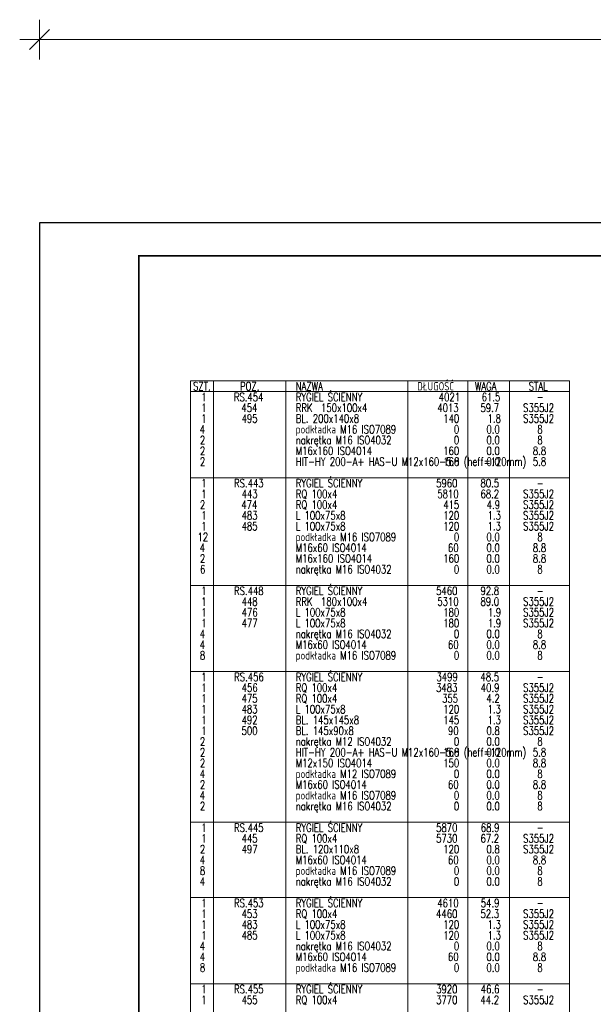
# Model space of a CAD drawing. Header units: millimetres. Extents: x -876 to 136, y 14938 to 15607.
# Tile 13 of 46: x -876 to -703, y 15296 to 15593. Entities that reach past the tile are written whole.
import ezdxf

# ---------------------------------------------------------------- set-up
doc = ezdxf.new("R2010")
doc.units = ezdxf.units.MM
doc.header["$LTSCALE"] = 10
doc.layers.get('Defpoints').update_dxf_attribs({"color": 1})
doc.layers.add('_FORMATKA', color=8, linetype='Continuous', plot=False)
for name, color, linetype, lineweight in [('_RAMKA', 7, 'Continuous', 35), ('PS_DIM', 4, 'Continuous', 13), ('PS_TEXT', 3, 'Continuous', 18)]:
    doc.layers.add(name, color=color, linetype=linetype, lineweight=lineweight)
doc.styles.add('simplex', font='simplex.shx', dxfattribs={"width": 0.75})
doc.dimstyles.new('1_10_PRZ', dxfattribs={"dimtxt": 2, "dimasz": 1, "dimexe": 2, "dimexo": 5, "dimgap": 1, "dimtad": 1, "dimdec": 0, "dimlfac": 10, "dimtxsty": 'simplex', "dimblk": 'dimznak', "dimcen": 2, "dimse1": 1, "dimse2": 1, "dimclrt": 3, "dimadec": 1, "dimazin": 0, "dimtfac": 1, "dimtdec": 0, "dimtix": 1, "dimtmove": 2, "dimatfit": 3, "dimldrblk": 'dim-grot', "dimfxl": 1, "dimarcsym": 0})

# ---------------------------------------------------------------- blocks, each defined once
blk = doc.blocks.new('dimznak')
at = {"color": 0}
for points in [[(0, 2), (0, -2)], [(-2, 0), (2, 0)]]:
    blk.add_lwpolyline(points, dxfattribs=at)
at = {"color": 2}
blk.add_lwpolyline([(1, 1), (-1, -1)], dxfattribs=at)
blk = doc.blocks.new('*D446')
at = {"color": 252, "lineweight": -2, "transparency": 16777216}
blk.add_line((-997, 649.33), (-3, 649.33), dxfattribs=at)
at = {"layer": 'Defpoints', "color": 0, "transparency": 16777216}
for p in [(0, 649.33), (-1000, 594), (0, 594)]:
    blk.add_point(p, dxfattribs=at)
at = {"color": 252, "lineweight": -2, "transparency": 16777216, "xscale": 3, "yscale": 3, "zscale": 3, "rotation": 180}
blk.add_blockref('dimznak', (-1000, 649.33), dxfattribs=at)
at = {"color": 252, "lineweight": -2, "transparency": 16777216, "xscale": 3, "yscale": 3, "zscale": 3}
blk.add_blockref('dimznak', (0, 649.33), dxfattribs=at)
at = {"color": 252, "transparency": 16777216, "insert": (-500, 659.83), "char_height": 15, "attachment_point": 5, "style": 'simplex'}
blk.add_mtext('1000', dxfattribs=at)
blk = doc.blocks.new('dim-grot')
blk.add_hatch(color=256).paths.add_polyline_path([(0, 0), (-2, 0.5), (-2, -0.5)])
blk.add_lwpolyline([(0, 0), (-2, 0.5), (-2, -0.5), (0, 0)])
blk = doc.blocks.new('*X922')
at = {"color": 7}
for p, q in [((-709.77, 15484.07), (-824.14, 15484.07)), ((-824.14, 15484.07), (-824.14, 14993.32)), ((-709.77, 14993.32), (-709.77, 15484.07))]:
    blk.add_line(p, q, dxfattribs=at)
at = {"color": 3}
for p, q in [((-817.27, 15484.07), (-817.27, 14996.57)), ((-795.39, 15484.07), (-795.39, 14996.57)), ((-758.52, 15484.07), (-758.52, 14996.57)), ((-740.39, 15484.07), (-740.39, 14996.57)), ((-727.89, 15484.07), (-727.89, 14996.57)), ((-824.14, 15480.82), (-709.77, 15480.82)), ((-824.14, 15454.82), (-709.77, 15454.82)), ((-824.14, 15422.32), (-709.77, 15422.32)), ((-824.14, 15396.32), (-709.77, 15396.32)), ((-824.14, 15350.82), (-709.77, 15350.82)), ((-824.14, 15328.07), (-709.77, 15328.07)), ((-824.14, 15302.07), (-709.77, 15302.07))]:
    blk.add_line(p, q, dxfattribs=at)
at = {"color": 1, "style": 'simplex', "width": 0.75}
for s, p in [('SZT.', (-823.38, 15481.19)), ('POZ.', (-809.23, 15481.19)), ('NAZWA', (-792.39, 15481.19)), ('DŁUGOŚĆ', (-755.71, 15481.19)), ('WAGA', (-738.3, 15481.19)), ('STAL', (-722.05, 15481.19))]:
    blk.add_text(s, height=2.5, dxfattribs=at).set_placement(p)
at = {"color": 3, "style": 'simplex', "width": 0.75}
for s, p in [('RYGIEL ŚCIENNY', (-792.39, 15477.94)), ('1', (-820.93, 15477.94)), ('RS.454', (-811.06, 15477.94)), ('4021', (-749.2, 15477.94)), ('61.5', (-736.25, 15477.94)), ('-', (-719.63, 15477.94)), ('1', (-820.93, 15451.94)), ('RS.443', (-811.02, 15451.94)), ('RYGIEL ŚCIENNY', (-792.39, 15451.94)), ('5960', (-750, 15451.94)), ('80.5', (-736.61, 15451.94)), ('-', (-719.63, 15451.94)), ('1', (-820.93, 15419.44)), ('RS.448', (-811.02, 15419.44)), ('RYGIEL ŚCIENNY', (-792.39, 15419.44)), ('5460', (-750, 15419.44)), ('92.8', (-736.61, 15419.44)), ('-', (-719.63, 15419.44)), ('1', (-820.93, 15393.44)), ('RS.456', (-810.97, 15393.44)), ('RYGIEL ŚCIENNY', (-792.39, 15393.44)), ('3499', (-749.91, 15393.44)), ('48.5', (-736.61, 15393.44)), ('-', (-719.63, 15393.44)), ('1', (-820.93, 15347.94)), ('RS.445', (-811.02, 15347.94)), ('RYGIEL ŚCIENNY', (-792.39, 15347.94)), ('5870', (-750, 15347.94)), ('68.9', (-736.52, 15347.94)), ('-', (-719.63, 15347.94)), ('1', (-820.93, 15325.19)), ('RS.453', (-811.02, 15325.19)), ('RYGIEL ŚCIENNY', (-792.39, 15325.19)), ('4610', (-749.64, 15325.19)), ('54.9', (-736.52, 15325.19)), ('-', (-719.63, 15325.19)), ('1', (-820.93, 15299.19)), ('RS.455', (-811.02, 15299.19)), ('RYGIEL ŚCIENNY', (-792.39, 15299.19)), ('3920', (-750, 15299.19)), ('46.6', (-736.52, 15299.19)), ('-', (-719.63, 15299.19))]:
    blk.add_text(s, height=2.5, dxfattribs=at).set_placement(p)
at = {"color": 4, "style": 'simplex', "width": 0.75}
for s, p in [('1', (-820.93, 15474.69)), ('454', (-808.79, 15474.69)), ('RRK  150x100x4', (-792.39, 15474.69)), ('4013', (-749.64, 15474.69)), ('59.7', (-736.61, 15474.69)), ('S355J2', (-723.74, 15474.69)), ('1', (-820.93, 15471.44)), ('495', (-808.74, 15471.44)), ('BL. 200x140x8', (-792.39, 15471.44)), ('140', (-747.86, 15471.44)), ('1.8', (-734.46, 15471.44)), ('S355J2', (-723.74, 15471.44)), ('4', (-821.38, 15468.19)), ('podkładka M16 ISO7089', (-792.39, 15468.19)), ('0', (-744.64, 15468.19)), ('0.0', (-734.82, 15468.19)), ('8', (-719.46, 15468.19)), ('2', (-821.33, 15464.94)), ('nakrętka M16 ISO4032', (-792.39, 15464.94)), ('0', (-744.64, 15464.94)), ('0.0', (-734.82, 15464.94)), ('8', (-719.46, 15464.94)), ('2', (-821.33, 15461.69)), ('M16x160 ISO4014', (-792.39, 15461.69)), ('160', (-747.86, 15461.69)), ('0.0', (-734.82, 15461.69)), ('8.8', (-720.8, 15461.69)), ('2', (-821.33, 15458.44)), ('HIT-HY 200-A+ HAS-U M12x160-5.8 (heff=120mm)', (-792.39, 15458.44)), ('160', (-747.86, 15458.44)), ('0.0', (-734.82, 15458.44)), ('5.8', (-720.8, 15458.44)), ('1', (-820.93, 15448.69)), ('443', (-808.74, 15448.69)), ('RQ 100x4', (-792.39, 15448.69)), ('5810', (-749.64, 15448.69)), ('68.2', (-736.61, 15448.69)), ('S355J2', (-723.74, 15448.69)), ('2', (-821.33, 15445.44)), ('474', (-808.79, 15445.44)), ('RQ 100x4', (-792.39, 15445.44)), ('415', (-747.86, 15445.44)), ('4.9', (-734.73, 15445.44)), ('S355J2', (-723.74, 15445.44)), ('1', (-820.93, 15442.19)), ('483', (-808.74, 15442.19)), ('L 100x75x8', (-792.39, 15442.19)), ('120', (-747.86, 15442.19)), ('1.3', (-734.46, 15442.19)), ('S355J2', (-723.74, 15442.19)), ('1', (-820.93, 15438.94)), ('485', (-808.74, 15438.94)), ('L 100x75x8', (-792.39, 15438.94)), ('120', (-747.86, 15438.94)), ('1.3', (-734.46, 15438.94)), ('S355J2', (-723.74, 15438.94)), ('12', (-822.05, 15435.69)), ('podkładka M16 ISO7089', (-792.39, 15435.69)), ('0', (-744.64, 15435.69)), ('0.0', (-734.82, 15435.69)), ('8', (-719.46, 15435.69)), ('4', (-821.38, 15432.44)), ('M16x60 ISO4014', (-792.39, 15432.44)), ('60', (-746.43, 15432.44)), ('0.0', (-734.82, 15432.44)), ('8.8', (-720.8, 15432.44)), ('2', (-821.33, 15429.19)), ('M16x160 ISO4014', (-792.39, 15429.19)), ('160', (-747.86, 15429.19)), ('0.0', (-734.82, 15429.19)), ('8.8', (-720.8, 15429.19)), ('6', (-821.29, 15425.94)), ('nakrętka M16 ISO4032', (-792.39, 15425.94)), ('0', (-744.64, 15425.94)), ('0.0', (-734.82, 15425.94)), ('8', (-719.46, 15425.94)), ('1', (-820.93, 15416.19)), ('448', (-808.74, 15416.19)), ('RRK  180x100x4', (-792.39, 15416.19)), ('5310', (-749.64, 15416.19)), ('89.0', (-736.61, 15416.19)), ('S355J2', (-723.74, 15416.19)), ('1', (-820.93, 15412.94)), ('476', (-808.7, 15412.94)), ('L 100x75x8', (-792.39, 15412.94)), ('180', (-747.86, 15412.94)), ('1.9', (-734.38, 15412.94)), ('S355J2', (-723.74, 15412.94)), ('1', (-820.93, 15409.69)), ('477', (-808.74, 15409.69)), ('nakrętka M16 ISO4032', (-792.39, 15406.44)), ('L 100x75x8', (-792.39, 15409.69)), ('180', (-747.86, 15409.69)), ('1.9', (-734.38, 15409.69)), ('S355J2', (-723.74, 15409.69)), ('4', (-821.38, 15406.44)), ('0', (-744.64, 15406.44)), ('0.0', (-734.82, 15406.44)), ('8', (-719.46, 15406.44)), ('4', (-821.38, 15403.19)), ('M16x60 ISO4014', (-792.39, 15403.19)), ('60', (-746.43, 15403.19)), ('0.0', (-734.82, 15403.19)), ('8.8', (-720.8, 15403.19)), ('8', (-821.33, 15399.94)), ('podkładka M16 ISO7089', (-792.39, 15399.94)), ('0', (-744.64, 15399.94)), ('0.0', (-734.82, 15399.94)), ('8', (-719.46, 15399.94)), ('1', (-820.93, 15390.19)), ('456', (-808.7, 15390.19)), ('RQ 100x4', (-792.39, 15390.19)), ('3483', (-750, 15390.19)), ('40.9', (-736.52, 15390.19)), ('S355J2', (-723.74, 15390.19)), ('1', (-820.93, 15386.94)), ('475', (-808.74, 15386.94)), ('RQ 100x4', (-792.39, 15386.94)), ('355', (-748.21, 15386.94)), ('4.2', (-734.82, 15386.94)), ('S355J2', (-723.74, 15386.94)), ('1', (-820.93, 15383.69)), ('483', (-808.74, 15383.69)), ('L 100x75x8', (-792.39, 15383.69)), ('120', (-747.86, 15383.69)), ('1.3', (-734.46, 15383.69)), ('S355J2', (-723.74, 15383.69)), ('1', (-820.93, 15380.44)), ('492', (-808.74, 15380.44)), ('BL. 145x145x8', (-792.39, 15380.44)), ('145', (-747.86, 15380.44)), ('1.3', (-734.46, 15380.44)), ('S355J2', (-723.74, 15380.44)), ('1', (-820.93, 15377.19)), ('500', (-808.74, 15377.19)), ('BL. 145x90x8', (-792.39, 15377.19)), ('90', (-746.43, 15377.19)), ('0.8', (-734.82, 15377.19)), ('S355J2', (-723.74, 15377.19)), ('nakrętka M12 ISO4032', (-792.39, 15373.94)), ('2', (-821.33, 15373.94)), ('0', (-744.64, 15373.94)), ('0.0', (-734.82, 15373.94)), ('8', (-719.46, 15373.94)), ('2', (-821.33, 15370.69)), ('HIT-HY 200-A+ HAS-U M12x160-5.8 (heff=120mm)', (-792.39, 15370.69)), ('160', (-747.86, 15370.69)), ('0.0', (-734.82, 15370.69)), ('5.8', (-720.8, 15370.69)), ('2', (-821.33, 15367.44)), ('M12x150 ISO4014', (-792.39, 15367.44)), ('150', (-747.86, 15367.44)), ('0.0', (-734.82, 15367.44)), ('8.8', (-720.8, 15367.44)), ('4', (-821.38, 15364.19)), ('podkładka M12 ISO7089', (-792.39, 15364.19)), ('0', (-744.64, 15364.19)), ('0.0', (-734.82, 15364.19)), ('8', (-719.46, 15364.19)), ('2', (-821.33, 15360.94)), ('M16x60 ISO4014', (-792.39, 15360.94)), ('60', (-746.43, 15360.94)), ('0.0', (-734.82, 15360.94)), ('8.8', (-720.8, 15360.94)), ('4', (-821.38, 15357.69)), ('podkładka M16 ISO7089', (-792.39, 15357.69)), ('0', (-744.64, 15357.69)), ('0.0', (-734.82, 15357.69)), ('8', (-719.46, 15357.69)), ('2', (-821.33, 15354.44)), ('nakrętka M16 ISO4032', (-792.39, 15354.44)), ('0', (-744.64, 15354.44)), ('0.0', (-734.82, 15354.44)), ('8', (-719.46, 15354.44)), ('1', (-820.93, 15344.69)), ('445', (-808.74, 15344.69)), ('RQ 100x4', (-792.39, 15344.69)), ('5730', (-750, 15344.69)), ('67.2', (-736.61, 15344.69)), ('S355J2', (-723.74, 15344.69)), ('2', (-821.33, 15341.44)), ('497', (-808.74, 15341.44)), ('BL. 120x110x8', (-792.39, 15341.44)), ('120', (-747.86, 15341.44)), ('0.8', (-734.82, 15341.44)), ('S355J2', (-723.74, 15341.44)), ('4', (-821.38, 15338.19)), ('M16x60 ISO4014', (-792.39, 15338.19)), ('60', (-746.43, 15338.19)), ('0.0', (-734.82, 15338.19)), ('8.8', (-720.8, 15338.19)), ('8', (-821.33, 15334.94)), ('podkładka M16 ISO7089', (-792.39, 15334.94)), ('0', (-744.64, 15334.94)), ('0.0', (-734.82, 15334.94)), ('8', (-719.46, 15334.94)), ('4', (-821.38, 15331.69)), ('nakrętka M16 ISO4032', (-792.39, 15331.69)), ('0', (-744.64, 15331.69)), ('0.0', (-734.82, 15331.69)), ('8', (-719.46, 15331.69)), ('1', (-820.93, 15321.94)), ('453', (-808.74, 15321.94)), ('RQ 100x4', (-792.39, 15321.94)), ('4460', (-750, 15321.94)), ('52.3', (-736.61, 15321.94)), ('S355J2', (-723.74, 15321.94)), ('1', (-820.93, 15318.69)), ('483', (-808.74, 15318.69)), ('L 100x75x8', (-792.39, 15318.69)), ('120', (-747.86, 15318.69)), ('1.3', (-734.46, 15318.69)), ('S355J2', (-723.74, 15318.69)), ('1', (-820.93, 15315.44)), ('485', (-808.74, 15315.44)), ('L 100x75x8', (-792.39, 15315.44)), ('120', (-747.86, 15315.44)), ('1.3', (-734.46, 15315.44)), ('S355J2', (-723.74, 15315.44)), ('4', (-821.38, 15312.19)), ('nakrętka M16 ISO4032', (-792.39, 15312.19)), ('0', (-744.64, 15312.19)), ('0.0', (-734.82, 15312.19)), ('8', (-719.46, 15312.19)), ('4', (-821.38, 15308.94)), ('M16x60 ISO4014', (-792.39, 15308.94)), ('60', (-746.43, 15308.94)), ('0.0', (-734.82, 15308.94)), ('8.8', (-720.8, 15308.94)), ('podkładka M16 ISO7089', (-792.39, 15305.69)), ('8', (-821.33, 15305.69)), ('0', (-744.64, 15305.69)), ('0.0', (-734.82, 15305.69)), ('8', (-719.46, 15305.69)), ('1', (-820.93, 15295.94)), ('455', (-808.74, 15295.94)), ('RQ 100x4', (-792.39, 15295.94)), ('3770', (-750, 15295.94)), ('44.2', (-736.61, 15295.94)), ('S355J2', (-723.74, 15295.94))]:
    blk.add_text(s, height=2.5, dxfattribs=at).set_placement(p)
blk = doc.blocks.new('*U444')
at = {"layer": '_FORMATKA', "lineweight": -3}
blk.add_lwpolyline([(-1000, 0), (0, 0), (0, 594), (-1000, 594)], close=True, dxfattribs=at)
at = {"layer": '_RAMKA', "lineweight": -3, "const_width": 0.5}
blk.add_lwpolyline([(-970, 10), (-10, 10), (-10, 584), (-970, 584)], close=True, dxfattribs=at)
dim = blk.add_linear_dim(base=(0, 649.33), p1=(-1000, 594), p2=(0, 594), dimstyle='1_10_PRZ', override={"dimscale": 3, "dimtxt": 5, "dimlfac": 1, "dimclrd": 252, "dimclrt": 252})
dim.commit()
dim.dimension.update_dxf_attribs({"geometry": '*D446', "text_midpoint": (-500, 659.83)})

msp = doc.modelspace()

# ---------------------------------------------------------------- block references
at = {"layer": 'PS_DIM'}
msp.add_blockref('*U444', (130.26, 14937.77), dxfattribs=at)
at = {"layer": 'PS_TEXT', "color": 2, "linetype": 'Continuous'}
msp.add_blockref('*X922', (0, 0), dxfattribs=at)

doc.saveas('drawing.dxf')
